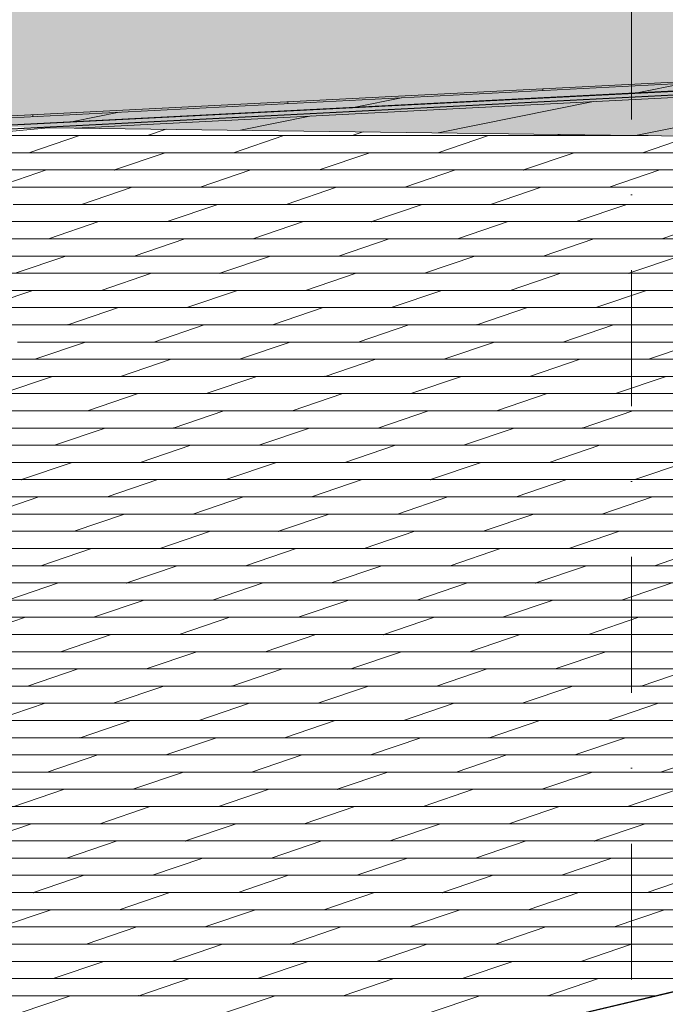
# Model space of a CAD drawing. Header units: millimetres. Extents: x -65 to 137875, y -1905 to 36930.
# Tile 41 of 151: x 28742 to 30251, y 22771 to 25073. Entities that reach past the tile are written whole.
import ezdxf
from ezdxf.enums import TextEntityAlignment as Align

# ---------------------------------------------------------------- set-up
doc = ezdxf.new("R2010")
doc.units = ezdxf.units.MM
doc.header["$MEASUREMENT"] = 0
doc.linetypes.add('Punkt katkend', pattern=[670.277762, 317.5, -176.388889, 0, -176.388874])
for name, color, linetype in [('00 2D joon.AR', 7, 'Continuous'), ('00 Teljed.AR', 7, 'Continuous'), ('1236 Katuslaed.AR', 7, 'Continuous'), ('1248 Vihmaveerennid.AR', 7, 'Continuous'), ('1263 Katusekate - plekk.AR', 7, 'Continuous')]:
    doc.layers.add(name, color=color, linetype=linetype)
doc.styles.add('GENERATED_STYLE_6', font='txt')

# ---------------------------------------------------------------- blocks, each defined once
blk = doc.blocks.new('Section Element_767_2', base_point=(-56954.2, 12361.4))
at = {"layer": '1236 Katuslaed.AR', "color": 7, "linetype": 'Continuous', "lineweight": 13}
blk.add_line((28570.6, 24810.1), (32679.4, 25020.5), dxfattribs=at)
blk = doc.blocks.new('Section Element_771_2', base_point=(-56954.2, 12361.4))
at = {"layer": '1236 Katuslaed.AR', "color": 7, "linetype": 'Continuous', "lineweight": 13}
for p, q in [((32679.2, 25028.8), (28570.4, 24818.5)), ((32679.4, 25020.8), (28570.6, 24810.5))]:
    blk.add_line(p, q, dxfattribs=at)
blk = doc.blocks.new('*X794', base_point=(-56954.2, 12361.4))
at = {"layer": '1263 Katusekate - plekk.AR', "color": 7, "linetype": 'Continuous', "lineweight": 13}
for p, q in [((28619.4, 24802.2), (29200, 24802.2)), ((28881.3, 24802.2), (28762.9, 24762)), ((29084.2, 24817), (29040.7, 24802.2)), ((29200, 24802.2), (30156.3, 24802.2)), ((29359.4, 24802.2), (29241.1, 24762)), ((29544.5, 24811), (29518.8, 24802.2)), ((29837.6, 24802.2), (29719.2, 24762)), ((30004.9, 24804.9), (29996.9, 24802.2)), ((30156.3, 24802.2), (30211.1, 24802.2)), ((30311.8, 24800.9), (30197.4, 24762)), ((28762.9, 24762), (28418.1, 24762)), ((28418.1, 24762), (28922.3, 24762)), ((29081.7, 24762), (28762.9, 24762)), ((28922.3, 24762), (29081.7, 24762)), ((29081.7, 24762), (28963.3, 24721.8)), ((29719.2, 24762), (29081.7, 24762)), ((29081.7, 24762), (29241.1, 24762)), ((29241.1, 24762), (29878.6, 24762)), ((29559.8, 24762), (29441.5, 24721.8)), ((30038, 24762), (29719.2, 24762)), ((29878.6, 24762), (30038, 24762)), ((30038, 24762), (29919.6, 24721.8)), ((30675.5, 24762), (30038, 24762)), ((30038, 24762), (30197.4, 24762)), ((30197.4, 24762), (30834.9, 24762)), ((28386.8, 24721.8), (28963.3, 24721.8)), ((28644.6, 24721.8), (28963.3, 24721.8)), ((28804, 24721.8), (28685.6, 24681.5)), ((28963.3, 24721.8), (29600.9, 24721.8)), ((28963.3, 24721.8), (29919.6, 24721.8)), ((29282.1, 24721.8), (29163.7, 24681.5)), ((29600.9, 24721.8), (29919.6, 24721.8)), ((29760.2, 24721.8), (29641.9, 24681.5)), ((29919.6, 24721.8), (30557.1, 24721.8)), ((29919.6, 24721.8), (30875.9, 24721.8)), ((30238.4, 24721.8), (30120, 24681.5)), ((28355.6, 24681.5), (28845, 24681.5)), ((28845, 24681.5), (29801.3, 24681.5)), ((29004.4, 24681.5), (28886, 24641.3)), ((29482.5, 24681.5), (29364.2, 24641.3)), ((29801.3, 24681.5), (30757.6, 24681.5)), ((29960.7, 24681.5), (29842.3, 24641.3)), ((29364.2, 24641.3), (28726.6, 24641.3)), ((28726.6, 24641.3), (28886, 24641.3)), ((28886, 24641.3), (29523.5, 24641.3)), ((29204.8, 24641.3), (29086.4, 24601.1)), ((29682.9, 24641.3), (29364.2, 24641.3)), ((29523.5, 24641.3), (29682.9, 24641.3)), ((29682.9, 24641.3), (29564.6, 24601.1)), ((30320.4, 24641.3), (29682.9, 24641.3)), ((29682.9, 24641.3), (29842.3, 24641.3)), ((29842.3, 24641.3), (30479.8, 24641.3)), ((30161.1, 24641.3), (30042.7, 24601.1)), ((28608.3, 24601.1), (29245.8, 24601.1)), ((28608.3, 24601.1), (29564.6, 24601.1)), ((28927, 24601.1), (28808.7, 24560.9)), ((29245.8, 24601.1), (29564.6, 24601.1)), ((29405.2, 24601.1), (29286.8, 24560.9)), ((29564.6, 24601.1), (30202.1, 24601.1)), ((29564.6, 24601.1), (30520.8, 24601.1)), ((29883.3, 24601.1), (29765, 24560.9)), ((30202.1, 24601.1), (30520.8, 24601.1)), ((30361.5, 24601.1), (30243.1, 24560.9)), ((28489.9, 24560.9), (29446.2, 24560.9)), ((29127.5, 24560.9), (29009.1, 24520.6)), ((29446.2, 24560.9), (30402.5, 24560.9)), ((29605.6, 24560.9), (29487.2, 24520.6)), ((30083.7, 24560.9), (29965.4, 24520.6)), ((29009.1, 24520.6), (28371.6, 24520.6)), ((28531, 24520.6), (29168.5, 24520.6)), ((28849.7, 24520.6), (28731.4, 24480.4)), ((29327.9, 24520.6), (29009.1, 24520.6)), ((29168.5, 24520.6), (29327.9, 24520.6)), ((29327.9, 24520.6), (29209.5, 24480.4)), ((29965.4, 24520.6), (29327.9, 24520.6)), ((29327.9, 24520.6), (29487.2, 24520.6)), ((29487.2, 24520.6), (30124.8, 24520.6)), ((29806, 24520.6), (29687.6, 24480.4)), ((30284.1, 24520.6), (29965.4, 24520.6)), ((30124.8, 24520.6), (30284.1, 24520.6)), ((30284.1, 24520.6), (30165.8, 24480.4)), ((28253.2, 24480.4), (28890.7, 24480.4)), ((28253.2, 24480.4), (29209.5, 24480.4)), ((28890.7, 24480.4), (29209.5, 24480.4)), ((29050.1, 24480.4), (28931.8, 24440.2)), ((29209.5, 24480.4), (29847, 24480.4)), ((29209.5, 24480.4), (30165.8, 24480.4)), ((29528.3, 24480.4), (29409.9, 24440.2)), ((29847, 24480.4), (30165.8, 24480.4)), ((30006.4, 24480.4), (29888.1, 24440.2)), ((30165.8, 24480.4), (30803.3, 24480.4)), ((30165.8, 24480.4), (31122.1, 24480.4)), ((28168.3, 24440.2), (29091.2, 24440.2)), ((28772.4, 24440.2), (28654, 24399.9)), ((29091.2, 24440.2), (30047.4, 24440.2)), ((29250.5, 24440.2), (29132.2, 24399.9)), ((29728.7, 24440.2), (29610.3, 24399.9)), ((30047.4, 24440.2), (31003.7, 24440.2)), ((30206.8, 24440.2), (30088.5, 24399.9)), ((28175.9, 24399.9), (28813.4, 24399.9)), ((28972.8, 24399.9), (28654, 24399.9)), ((28813.4, 24399.9), (28972.8, 24399.9)), ((28972.8, 24399.9), (28854.4, 24359.7)), ((29610.3, 24399.9), (28972.8, 24399.9)), ((28972.8, 24399.9), (29132.2, 24399.9)), ((29132.2, 24399.9), (29769.7, 24399.9)), ((29450.9, 24399.9), (29332.6, 24359.7)), ((29929.1, 24399.9), (29610.3, 24399.9)), ((29769.7, 24399.9), (29929.1, 24399.9)), ((29929.1, 24399.9), (29810.7, 24359.7)), ((30566.6, 24399.9), (29929.1, 24399.9)), ((29929.1, 24399.9), (30088.5, 24399.9)), ((30088.5, 24399.9), (30726, 24399.9)), ((28105.8, 24359.7), (28854.4, 24359.7)), ((28535.7, 24359.7), (28854.4, 24359.7)), ((28854.4, 24359.7), (29492, 24359.7)), ((28854.4, 24359.7), (29810.7, 24359.7)), ((29173.2, 24359.7), (29054.9, 24319.5)), ((29492, 24359.7), (29810.7, 24359.7)), ((29651.4, 24359.7), (29533, 24319.5)), ((29810.7, 24359.7), (30448.3, 24359.7)), ((29810.7, 24359.7), (30767, 24359.7)), ((30129.5, 24359.7), (30011.1, 24319.5)), ((28736.1, 24319.5), (29692.4, 24319.5)), ((28895.5, 24319.5), (28777.1, 24279.3)), ((29373.6, 24319.5), (29255.3, 24279.3)), ((29692.4, 24319.5), (30648.7, 24319.5)), ((29851.8, 24319.5), (29733.4, 24279.3)), ((30329.9, 24319.5), (30211.5, 24279.3)), ((29255.3, 24279.3), (28617.7, 24279.3)), ((28617.7, 24279.3), (28777.1, 24279.3)), ((28777.1, 24279.3), (29414.6, 24279.3)), ((29095.9, 24279.3), (28977.5, 24239)), ((29574, 24279.3), (29255.3, 24279.3)), ((29414.6, 24279.3), (29574, 24279.3)), ((29574, 24279.3), (29455.7, 24239)), ((30211.5, 24279.3), (29574, 24279.3)), ((29574, 24279.3), (29733.4, 24279.3)), ((29733.4, 24279.3), (30370.9, 24279.3)), ((30052.2, 24279.3), (29933.8, 24239)), ((30530.3, 24279.3), (30211.5, 24279.3)), ((28499.4, 24239), (29136.9, 24239)), ((28499.4, 24239), (29455.7, 24239)), ((28818.2, 24239), (28699.8, 24198.8)), ((29136.9, 24239), (29455.7, 24239)), ((29296.3, 24239), (29177.9, 24198.8)), ((29455.7, 24239), (30093.2, 24239)), ((29455.7, 24239), (30412, 24239)), ((29774.4, 24239), (29656.1, 24198.8)), ((30093.2, 24239), (30412, 24239)), ((30252.6, 24239), (30134.2, 24198.8)), ((28381, 24198.8), (29337.3, 24198.8)), ((29018.6, 24198.8), (28900.2, 24158.6)), ((29337.3, 24198.8), (30293.6, 24198.8)), ((29496.7, 24198.8), (29378.3, 24158.6)), ((29974.8, 24198.8), (29856.5, 24158.6)), ((28900.2, 24158.6), (28262.7, 24158.6)), ((28422.1, 24158.6), (29059.6, 24158.6)), ((29219, 24158.6), (28900.2, 24158.6)), ((29059.6, 24158.6), (29219, 24158.6)), ((29219, 24158.6), (29100.6, 24118.4)), ((29856.5, 24158.6), (29219, 24158.6)), ((29219, 24158.6), (29378.3, 24158.6)), ((29378.3, 24158.6), (30015.9, 24158.6)), ((29697.1, 24158.6), (29578.8, 24118.4)), ((30175.3, 24158.6), (29856.5, 24158.6)), ((30015.9, 24158.6), (30175.3, 24158.6)), ((30175.3, 24158.6), (30056.9, 24118.4)), ((30812.8, 24158.6), (30175.3, 24158.6)), ((30175.3, 24158.6), (30334.6, 24158.6)), ((28144.3, 24118.4), (28781.9, 24118.4)), ((28144.3, 24118.4), (29100.6, 24118.4)), ((28781.9, 24118.4), (29100.6, 24118.4)), ((28941.2, 24118.4), (28822.9, 24078.1)), ((29100.6, 24118.4), (29738.1, 24118.4)), ((29100.6, 24118.4), (30056.9, 24118.4)), ((29419.4, 24118.4), (29301, 24078.1)), ((29738.1, 24118.4), (30056.9, 24118.4)), ((29897.5, 24118.4), (29779.2, 24078.1)), ((30056.9, 24118.4), (30694.4, 24118.4)), ((30056.9, 24118.4), (31013.2, 24118.4)), ((28026, 24078.1), (28982.3, 24078.1)), ((28982.3, 24078.1), (29938.5, 24078.1)), ((29141.6, 24078.1), (29023.3, 24037.9)), ((29619.8, 24078.1), (29501.4, 24037.9)), ((29938.5, 24078.1), (30894.8, 24078.1)), ((30097.9, 24078.1), (29979.6, 24037.9)), ((28863.9, 24037.9), (28545.1, 24037.9)), ((28704.5, 24037.9), (28863.9, 24037.9)), ((28863.9, 24037.9), (28745.6, 23997.7)), ((29501.4, 24037.9), (28863.9, 24037.9)), ((28863.9, 24037.9), (29023.3, 24037.9)), ((29023.3, 24037.9), (29660.8, 24037.9)), ((29342.1, 24037.9), (29223.7, 23997.7)), ((29820.2, 24037.9), (29501.4, 24037.9)), ((29660.8, 24037.9), (29820.2, 24037.9)), ((29820.2, 24037.9), (29701.8, 23997.7)), ((30457.7, 24037.9), (29820.2, 24037.9)), ((29820.2, 24037.9), (29979.6, 24037.9)), ((29979.6, 24037.9), (30617.1, 24037.9)), ((30298.3, 24037.9), (30180, 23997.7)), ((27824.8, 23997.7), (28745.6, 23997.7)), ((28426.8, 23997.7), (28745.6, 23997.7)), ((28745.6, 23997.7), (29383.1, 23997.7)), ((28745.6, 23997.7), (29701.8, 23997.7)), ((29064.3, 23997.7), (28946, 23957.5)), ((29383.1, 23997.7), (29701.8, 23997.7)), ((29542.5, 23997.7), (29424.1, 23957.5)), ((29701.8, 23997.7), (30339.4, 23997.7)), ((29701.8, 23997.7), (30658.1, 23997.7)), ((30020.6, 23997.7), (29902.2, 23957.5)), ((28627.2, 23957.5), (29583.5, 23957.5)), ((28786.6, 23957.5), (28668.2, 23917.2)), ((29264.7, 23957.5), (29146.4, 23917.2)), ((29583.5, 23957.5), (30539.8, 23957.5)), ((29742.9, 23957.5), (29624.5, 23917.2)), ((30221, 23957.5), (30102.7, 23917.2)), ((29146.4, 23917.2), (28508.9, 23917.2)), ((28668.2, 23917.2), (29305.8, 23917.2)), ((28987, 23917.2), (28868.6, 23877)), ((29465.1, 23917.2), (29146.4, 23917.2)), ((29305.8, 23917.2), (29465.1, 23917.2)), ((29465.1, 23917.2), (29346.8, 23877)), ((30102.7, 23917.2), (29465.1, 23917.2)), ((29465.1, 23917.2), (29624.5, 23917.2)), ((29624.5, 23917.2), (30262, 23917.2)), ((29943.3, 23917.2), (29824.9, 23877)), ((30421.4, 23917.2), (30102.7, 23917.2)), ((28390.5, 23877), (29028, 23877)), ((28390.5, 23877), (29346.8, 23877)), ((29028, 23877), (29346.8, 23877)), ((29187.4, 23877), (29069, 23836.8)), ((29346.8, 23877), (29984.3, 23877)), ((29346.8, 23877), (30303.1, 23877)), ((29665.5, 23877), (29547.2, 23836.8)), ((29984.3, 23877), (30303.1, 23877)), ((30143.7, 23877), (30025.3, 23836.8)), ((28272.1, 23836.8), (29228.4, 23836.8)), ((28909.7, 23836.8), (28791.3, 23796.5)), ((29228.4, 23836.8), (30184.7, 23836.8)), ((29387.8, 23836.8), (29269.5, 23796.5)), ((29866, 23836.8), (29747.6, 23796.5)), ((30184.7, 23836.8), (31141, 23836.8)), ((30344.1, 23836.8), (30225.7, 23796.5)), ((28791.3, 23796.5), (28153.8, 23796.5)), ((28313.2, 23796.5), (28950.7, 23796.5)), ((29110.1, 23796.5), (28791.3, 23796.5)), ((28950.7, 23796.5), (29110.1, 23796.5)), ((29110.1, 23796.5), (28991.7, 23756.3)), ((29747.6, 23796.5), (29110.1, 23796.5)), ((29110.1, 23796.5), (29269.5, 23796.5)), ((29269.5, 23796.5), (29907, 23796.5)), ((29588.2, 23796.5), (29469.9, 23756.3)), ((30066.4, 23796.5), (29747.6, 23796.5)), ((29907, 23796.5), (30066.4, 23796.5)), ((30066.4, 23796.5), (29948, 23756.3)), ((30703.9, 23796.5), (30066.4, 23796.5)), ((30066.4, 23796.5), (30225.7, 23796.5)), ((30225.7, 23796.5), (30863.3, 23796.5)), ((28035.4, 23756.3), (28991.7, 23756.3)), ((28673, 23756.3), (28991.7, 23756.3)), ((28832.3, 23756.3), (28714, 23716.1)), ((28991.7, 23756.3), (29629.2, 23756.3)), ((28991.7, 23756.3), (29948, 23756.3)), ((29310.5, 23756.3), (29192.1, 23716.1)), ((29629.2, 23756.3), (29948, 23756.3)), ((29788.6, 23756.3), (29670.3, 23716.1)), ((29948, 23756.3), (30585.5, 23756.3)), ((29948, 23756.3), (30904.3, 23756.3)), ((30266.8, 23756.3), (30148.4, 23716.1)), ((27917.1, 23716.1), (28873.4, 23716.1)), ((28873.4, 23716.1), (29829.7, 23716.1)), ((29032.8, 23716.1), (28914.4, 23675.9)), ((29510.9, 23716.1), (29392.5, 23675.9)), ((29829.7, 23716.1), (30785.9, 23716.1)), ((29989, 23716.1), (29870.7, 23675.9)), ((28755, 23675.9), (28436.3, 23675.9)), ((28595.6, 23675.9), (28755, 23675.9)), ((28755, 23675.9), (28636.7, 23635.6)), ((29392.5, 23675.9), (28755, 23675.9)), ((28755, 23675.9), (28914.4, 23675.9)), ((28914.4, 23675.9), (29551.9, 23675.9)), ((29233.2, 23675.9), (29114.8, 23635.6)), ((29711.3, 23675.9), (29392.5, 23675.9)), ((29551.9, 23675.9), (29711.3, 23675.9)), ((29711.3, 23675.9), (29592.9, 23635.6)), ((30348.8, 23675.9), (29711.3, 23675.9)), ((29711.3, 23675.9), (29870.7, 23675.9)), ((29870.7, 23675.9), (30508.2, 23675.9)), ((30189.4, 23675.9), (30071.1, 23635.6)), ((28636.7, 23635.6), (29274.2, 23635.6)), ((28636.7, 23635.6), (29592.9, 23635.6)), ((28955.4, 23635.6), (28837.1, 23595.4)), ((29274.2, 23635.6), (29592.9, 23635.6)), ((29433.6, 23635.6), (29315.2, 23595.4)), ((29592.9, 23635.6), (30230.5, 23635.6)), ((29592.9, 23635.6), (30549.2, 23635.6)), ((29911.7, 23635.6), (29793.4, 23595.4)), ((30230.5, 23635.6), (30549.2, 23635.6)), ((28518.3, 23595.4), (29474.6, 23595.4)), ((29155.8, 23595.4), (29037.5, 23555.2)), ((29474.6, 23595.4), (30430.9, 23595.4)), ((29634, 23595.4), (29515.6, 23555.2)), ((30112.1, 23595.4), (29993.8, 23555.2)), ((29037.5, 23555.2), (28400, 23555.2)), ((28559.3, 23555.2), (29196.9, 23555.2)), ((28878.1, 23555.2), (28759.7, 23515)), ((29356.2, 23555.2), (29037.5, 23555.2)), ((29196.9, 23555.2), (29356.2, 23555.2)), ((29356.2, 23555.2), (29237.9, 23515)), ((29993.8, 23555.2), (29356.2, 23555.2)), ((29356.2, 23555.2), (29515.6, 23555.2)), ((29515.6, 23555.2), (30153.1, 23555.2)), ((29834.4, 23555.2), (29716, 23515)), ((30312.5, 23555.2), (29993.8, 23555.2)), ((30153.1, 23555.2), (30312.5, 23555.2)), ((30312.5, 23555.2), (30194.2, 23515)), ((28281.6, 23515), (28919.1, 23515)), ((28281.6, 23515), (29237.9, 23515)), ((28919.1, 23515), (29237.9, 23515)), ((29078.5, 23515), (28960.2, 23474.7)), ((29237.9, 23515), (29875.4, 23515)), ((29237.9, 23515), (30194.2, 23515)), ((29556.7, 23515), (29438.3, 23474.7)), ((29875.4, 23515), (30194.2, 23515)), ((30034.8, 23515), (29916.4, 23474.7)), ((30194.2, 23515), (30831.7, 23515)), ((30194.2, 23515), (31150.5, 23515)), ((28163.3, 23474.7), (29119.5, 23474.7)), ((28800.8, 23474.7), (28682.4, 23434.5)), ((29119.5, 23474.7), (30075.8, 23474.7)), ((29278.9, 23474.7), (29160.6, 23434.5)), ((29757.1, 23474.7), (29638.7, 23434.5)), ((30075.8, 23474.7), (31032.1, 23474.7)), ((30235.2, 23474.7), (30116.8, 23434.5)), ((28204.3, 23434.5), (28841.8, 23434.5)), ((29001.2, 23434.5), (28682.4, 23434.5)), ((28841.8, 23434.5), (29001.2, 23434.5)), ((29001.2, 23434.5), (28882.8, 23394.3)), ((29638.7, 23434.5), (29001.2, 23434.5)), ((29001.2, 23434.5), (29160.6, 23434.5)), ((29160.6, 23434.5), (29798.1, 23434.5)), ((29479.3, 23434.5), (29361, 23394.3)), ((29957.5, 23434.5), (29638.7, 23434.5)), ((29798.1, 23434.5), (29957.5, 23434.5)), ((29957.5, 23434.5), (29839.1, 23394.3)), ((30595, 23434.5), (29957.5, 23434.5)), ((29957.5, 23434.5), (30116.8, 23434.5)), ((30116.8, 23434.5), (30754.4, 23434.5)), ((27926.6, 23394.3), (28882.8, 23394.3)), ((28564.1, 23394.3), (28882.8, 23394.3)), ((28882.8, 23394.3), (29520.4, 23394.3)), ((28882.8, 23394.3), (29839.1, 23394.3)), ((29201.6, 23394.3), (29083.2, 23354)), ((29520.4, 23394.3), (29839.1, 23394.3)), ((29679.7, 23394.3), (29561.4, 23354)), ((29839.1, 23394.3), (30476.6, 23394.3)), ((29839.1, 23394.3), (30795.4, 23394.3)), ((30157.9, 23394.3), (30039.5, 23354)), ((27808.2, 23354), (28764.5, 23354)), ((28764.5, 23354), (29720.8, 23354)), ((28923.9, 23354), (28805.5, 23313.8)), ((29402, 23354), (29283.6, 23313.8)), ((29720.8, 23354), (30677, 23354)), ((29880.1, 23354), (29761.8, 23313.8)), ((30358.3, 23354), (30239.9, 23313.8)), ((29283.6, 23313.8), (28646.1, 23313.8)), ((28646.1, 23313.8), (28805.5, 23313.8)), ((28805.5, 23313.8), (29443, 23313.8)), ((29124.3, 23313.8), (29005.9, 23273.6)), ((29602.4, 23313.8), (29283.6, 23313.8)), ((29443, 23313.8), (29602.4, 23313.8)), ((29602.4, 23313.8), (29484.1, 23273.6)), ((30239.9, 23313.8), (29602.4, 23313.8)), ((29602.4, 23313.8), (29761.8, 23313.8)), ((29761.8, 23313.8), (30399.3, 23313.8)), ((30080.5, 23313.8), (29962.2, 23273.6)), ((30558.7, 23313.8), (30239.9, 23313.8)), ((28527.8, 23273.6), (29165.3, 23273.6)), ((28527.8, 23273.6), (29484.1, 23273.6)), ((28846.5, 23273.6), (28728.2, 23233.4)), ((29165.3, 23273.6), (29484.1, 23273.6)), ((29324.7, 23273.6), (29206.3, 23233.4)), ((29484.1, 23273.6), (30121.6, 23273.6)), ((29484.1, 23273.6), (30440.3, 23273.6)), ((29802.8, 23273.6), (29684.5, 23233.4)), ((30121.6, 23273.6), (30440.3, 23273.6)), ((30281, 23273.6), (30162.6, 23233.4)), ((28409.4, 23233.4), (29365.7, 23233.4)), ((29046.9, 23233.4), (28928.6, 23193.1)), ((29365.7, 23233.4), (30322, 23233.4)), ((29525.1, 23233.4), (29406.7, 23193.1)), ((30003.2, 23233.4), (29884.9, 23193.1)), ((28928.6, 23193.1), (28291.1, 23193.1)), ((28450.4, 23193.1), (29088, 23193.1)), ((28769.2, 23193.1), (28650.9, 23152.9)), ((29247.4, 23193.1), (28928.6, 23193.1)), ((29088, 23193.1), (29247.4, 23193.1)), ((29247.4, 23193.1), (29129, 23152.9)), ((29884.9, 23193.1), (29247.4, 23193.1)), ((29247.4, 23193.1), (29406.7, 23193.1)), ((29406.7, 23193.1), (30044.3, 23193.1)), ((29725.5, 23193.1), (29607.1, 23152.9)), ((30203.6, 23193.1), (29884.9, 23193.1)), ((30044.3, 23193.1), (30203.6, 23193.1)), ((30203.6, 23193.1), (30085.3, 23152.9)), ((30841.2, 23193.1), (30203.6, 23193.1)), ((30203.6, 23193.1), (30363, 23193.1)), ((28172.7, 23152.9), (28810.2, 23152.9)), ((28172.7, 23152.9), (29129, 23152.9)), ((28810.2, 23152.9), (29129, 23152.9)), ((28969.6, 23152.9), (28851.3, 23112.7)), ((29129, 23152.9), (29766.5, 23152.9)), ((29129, 23152.9), (30085.3, 23152.9)), ((29447.8, 23152.9), (29329.4, 23112.7)), ((29766.5, 23152.9), (30085.3, 23152.9)), ((29925.9, 23152.9), (29807.5, 23112.7)), ((30085.3, 23152.9), (30722.8, 23152.9)), ((30085.3, 23152.9), (31041.6, 23152.9)), ((28054.4, 23112.7), (29010.6, 23112.7)), ((29010.6, 23112.7), (29966.9, 23112.7)), ((29170, 23112.7), (29051.7, 23072.5)), ((29648.2, 23112.7), (29529.8, 23072.5)), ((29966.9, 23112.7), (30923.2, 23112.7)), ((30126.3, 23112.7), (30008, 23072.5)), ((28892.3, 23072.5), (28573.5, 23072.5)), ((28732.9, 23072.5), (28892.3, 23072.5)), ((28892.3, 23072.5), (28773.9, 23032.2)), ((29529.8, 23072.5), (28892.3, 23072.5)), ((28892.3, 23072.5), (29051.7, 23072.5)), ((29051.7, 23072.5), (29689.2, 23072.5)), ((29370.4, 23072.5), (29252.1, 23032.2)), ((29848.6, 23072.5), (29529.8, 23072.5)), ((29689.2, 23072.5), (29848.6, 23072.5)), ((29848.6, 23072.5), (29730.2, 23032.2)), ((30486.1, 23072.5), (29848.6, 23072.5)), ((29848.6, 23072.5), (30008, 23072.5)), ((30008, 23072.5), (30645.5, 23072.5)), ((30326.7, 23072.5), (30208.4, 23032.2)), ((27817.7, 23032.2), (28773.9, 23032.2)), ((28455.2, 23032.2), (28773.9, 23032.2)), ((28773.9, 23032.2), (29411.5, 23032.2)), ((28773.9, 23032.2), (29730.2, 23032.2)), ((29092.7, 23032.2), (28974.3, 22992)), ((29411.5, 23032.2), (29730.2, 23032.2)), ((29570.8, 23032.2), (29452.5, 22992)), ((29730.2, 23032.2), (30367.7, 23032.2)), ((29730.2, 23032.2), (30686.5, 23032.2)), ((30049, 23032.2), (29930.6, 22992)), ((28655.6, 22992), (29611.9, 22992)), ((28815, 22992), (28696.6, 22951.8)), ((29293.1, 22992), (29174.8, 22951.8)), ((29611.9, 22992), (30568.2, 22992)), ((29771.3, 22992), (29652.9, 22951.8)), ((30249.4, 22992), (30131, 22951.8)), ((29174.8, 22951.8), (28537.2, 22951.8)), ((28696.6, 22951.8), (29334.1, 22951.8)), ((29015.4, 22951.8), (28897, 22911.6)), ((29493.5, 22951.8), (29174.8, 22951.8)), ((29334.1, 22951.8), (29493.5, 22951.8)), ((29493.5, 22951.8), (29375.2, 22911.6)), ((30131, 22951.8), (29493.5, 22951.8)), ((29493.5, 22951.8), (29652.9, 22951.8)), ((29652.9, 22951.8), (30290.4, 22951.8)), ((29971.7, 22951.8), (29853.3, 22911.6)), ((30449.8, 22951.8), (30131, 22951.8)), ((28418.9, 22911.6), (29056.4, 22911.6)), ((28418.9, 22911.6), (29375.2, 22911.6)), ((29056.4, 22911.6), (29375.2, 22911.6)), ((29215.8, 22911.6), (29097.4, 22871.3)), ((29375.2, 22911.6), (30012.7, 22911.6)), ((29375.2, 22911.6), (30331.4, 22911.6)), ((29693.9, 22911.6), (29575.6, 22871.3)), ((30012.7, 22911.6), (30331.4, 22911.6)), ((30172.1, 22911.6), (30053.7, 22871.3)), ((28300.5, 22871.3), (29256.8, 22871.3)), ((28938.1, 22871.3), (28819.7, 22831.1)), ((29256.8, 22871.3), (30213.1, 22871.3)), ((29416.2, 22871.3), (29297.8, 22831.1)), ((29894.3, 22871.3), (29776, 22831.1)), ((30213.1, 22871.3), (30567.5, 22871.3)), ((28819.7, 22831.1), (28182.2, 22831.1)), ((28341.6, 22831.1), (28979.1, 22831.1)), ((29138.5, 22831.1), (28819.7, 22831.1)), ((28979.1, 22831.1), (29138.5, 22831.1)), ((29138.5, 22831.1), (29020.1, 22790.9)), ((29776, 22831.1), (29138.5, 22831.1)), ((29138.5, 22831.1), (29297.8, 22831.1)), ((29297.8, 22831.1), (29935.4, 22831.1)), ((29616.6, 22831.1), (29498.2, 22790.9)), ((30094.7, 22831.1), (29776, 22831.1)), ((29935.4, 22831.1), (30094.7, 22831.1)), ((30094.7, 22831.1), (29976.4, 22790.9)), ((30397.5, 22831.1), (30094.7, 22831.1)), ((30094.7, 22831.1), (30254.1, 22831.1)), ((28063.8, 22790.9), (29020.1, 22790.9)), ((28701.3, 22790.9), (29020.1, 22790.9)), ((28860.7, 22790.9), (28742.4, 22750.6)), ((29020.1, 22790.9), (29657.6, 22790.9)), ((29020.1, 22790.9), (29976.4, 22790.9)), ((29338.9, 22790.9), (29220.5, 22750.6)), ((29657.6, 22790.9), (29976.4, 22790.9)), ((29817, 22790.9), (29698.7, 22750.6)), ((29976.4, 22790.9), (30227.5, 22790.9)), ((29976.4, 22790.9), (30227.5, 22790.9))]:
    blk.add_line(p, q, dxfattribs=at)
for p in [(28963.3, 24721.8), (28963.3, 24721.8), (28963.3, 24721.8), (28963.3, 24721.8), (29919.6, 24721.8), (29919.6, 24721.8), (29919.6, 24721.8), (29919.6, 24721.8), (29564.6, 24601.1), (29564.6, 24601.1), (29564.6, 24601.1), (29564.6, 24601.1), (29209.5, 24480.4), (29209.5, 24480.4), (29209.5, 24480.4), (29209.5, 24480.4), (30165.8, 24480.4), (30165.8, 24480.4), (30165.8, 24480.4), (30165.8, 24480.4), (28854.4, 24359.7), (28854.4, 24359.7), (28854.4, 24359.7), (28854.4, 24359.7), (29810.7, 24359.7), (29810.7, 24359.7), (29810.7, 24359.7), (29810.7, 24359.7), (29455.7, 24239), (29455.7, 24239), (29455.7, 24239), (29455.7, 24239), (29100.6, 24118.4), (29100.6, 24118.4), (29100.6, 24118.4), (29100.6, 24118.4), (30056.9, 24118.4), (30056.9, 24118.4), (30056.9, 24118.4), (30056.9, 24118.4), (28745.6, 23997.7), (28745.6, 23997.7), (28745.6, 23997.7), (28745.6, 23997.7), (29701.8, 23997.7), (29701.8, 23997.7), (29701.8, 23997.7), (29701.8, 23997.7), (29346.8, 23877), (29346.8, 23877), (29346.8, 23877), (29346.8, 23877), (28991.7, 23756.3), (28991.7, 23756.3), (28991.7, 23756.3), (28991.7, 23756.3), (29948, 23756.3), (29948, 23756.3), (29948, 23756.3), (29948, 23756.3), (29592.9, 23635.6), (29592.9, 23635.6), (29592.9, 23635.6), (29592.9, 23635.6), (29237.9, 23515), (29237.9, 23515), (29237.9, 23515), (29237.9, 23515), (30194.2, 23515), (30194.2, 23515), (30194.2, 23515), (30194.2, 23515), (28882.8, 23394.3), (28882.8, 23394.3), (28882.8, 23394.3), (28882.8, 23394.3), (29839.1, 23394.3), (29839.1, 23394.3), (29839.1, 23394.3), (29839.1, 23394.3), (29484.1, 23273.6), (29484.1, 23273.6), (29484.1, 23273.6), (29484.1, 23273.6), (29129, 23152.9), (29129, 23152.9), (29129, 23152.9), (29129, 23152.9), (30085.3, 23152.9), (30085.3, 23152.9), (30085.3, 23152.9), (30085.3, 23152.9), (28773.9, 23032.2), (28773.9, 23032.2), (28773.9, 23032.2), (28773.9, 23032.2), (29730.2, 23032.2), (29730.2, 23032.2), (29730.2, 23032.2), (29730.2, 23032.2), (29375.2, 22911.6), (29375.2, 22911.6), (29375.2, 22911.6), (29375.2, 22911.6), (29020.1, 22790.9), (29020.1, 22790.9), (29020.1, 22790.9), (29020.1, 22790.9), (29976.4, 22790.9), (29976.4, 22790.9), (29976.4, 22790.9), (29976.4, 22790.9)]:
    blk.add_point(p, dxfattribs=at)
blk = doc.blocks.new('Section Element_774_2', base_point=(-56954.2, 12361.4))
at = {"layer": '1263 Katusekate - plekk.AR', "color": 7, "linetype": 'Continuous', "lineweight": 13}
for p, q in [((28809, 24820.6), (28435.4, 24784.4)), ((37896.2, 24701.4), (28809, 24820.6)), ((26136.9, 21823.2), (37643.2, 24545.2))]:
    blk.add_line(p, q, dxfattribs=at)
at = {"layer": '1263 Katusekate - plekk.AR', "lineweight": 0}
blk.add_blockref('*X794', (-56954.2, 12361.4), dxfattribs=at)
blk = doc.blocks.new('Section Element_775_2', base_point=(-56954.2, 12361.4))
at = {"layer": '1263 Katusekate - plekk.AR', "linetype": 'Continuous', "lineweight": 0, "true_color": 0x000000}
h = blk.add_hatch(dxfattribs=at)
h.set_pattern_fill('Valtsplekk_1_0002', color=178, style=0, pattern_type=2)
h.set_pattern_definition([(11.3689, (27691.69, 24697.27), (491.7005, 0.0002), [])])
h.paths.add_polyline_path([(28871.7, 24819.8), (37800.8, 24702.6), (37896.2, 24701.4), (37896.2, 24701.5), (37895.8, 24708.9), (37889.8, 24801.2), (43008.9, 25543.3)])
h = blk.add_hatch(dxfattribs=at)
h.set_pattern_fill('Valtsplekk_1_0002', color=178, style=0, pattern_type=2)
h.set_pattern_definition([(11.369, (27691.69, 24697.27), (-491.7005, 0), [])])
h.paths.add_polyline_path([(32678.7, 25046.2), (28380.6, 24826.2), (28570.3, 24823.8), (28570.3, 24819.7), (32679.1, 25029.9)])
at = {"layer": '1263 Katusekate - plekk.AR', "color": 7, "linetype": 'Continuous', "lineweight": 13}
for p, q in [((43008.9, 25543.3), (28871.7, 24819.8)), ((32678.7, 25046.2), (28380.6, 24826.2)), ((32679.1, 25029.9), (28570.3, 24819.7)), ((32679.2, 25028.9), (28570.3, 24818.6))]:
    blk.add_line(p, q, dxfattribs=at)
blk = doc.blocks.new('*X815', base_point=(-56954.2, 12361.4))
at = {"layer": '1263 Katusekate - plekk.AR', "color": 7, "linetype": 'Continuous', "lineweight": 13}
for p, q in [((29964.3, 24911.8), (29964.3, 24907.3)), ((29368.1, 24881.3), (29368.1, 24876.8)), ((28772, 24850.8), (28772, 24846.3))]:
    blk.add_line(p, q, dxfattribs=at)
blk = doc.blocks.new('Section Element_778_2', base_point=(-56954.2, 12361.4))
at = {"layer": '1263 Katusekate - plekk.AR', "color": 7, "linetype": 'Continuous', "lineweight": 13}
blk.add_line((28316.9, 24827.5), (32678.6, 25050.7), dxfattribs=at)
at = {"layer": '1263 Katusekate - plekk.AR', "lineweight": 0}
blk.add_blockref('*X815', (-56954.2, 12361.4), dxfattribs=at)
blk = doc.blocks.new('Section Element_783_2', base_point=(-56954.2, 12361.4))
at = {"layer": '1248 Vihmaveerennid.AR', "color": 7, "linetype": 'Continuous', "lineweight": 13}
for p, q in [((37662, 24549.5), (26029.9, 21796.8)), ((37662.6, 24549.4), (26030.5, 21796.7))]:
    blk.add_line(p, q, dxfattribs=at)
blk = doc.blocks.new('Section Element_794_2', base_point=(-56954.2, 12361.4))
at = {"layer": '1248 Vihmaveerennid.AR', "color": 7, "linetype": 'Continuous', "lineweight": 13}
for p, q in [((28286.4, 24794.9), (32663.7, 25019)), ((28286.6, 24795), (32663.9, 25019.1))]:
    blk.add_line(p, q, dxfattribs=at)
blk = doc.blocks.new('Standard grid marker[9]_2', base_point=(30172.2, 32361.4))
at = {"layer": '00 Teljed.AR', "color": 252, "linetype": 'Punkt katkend', "lineweight": 13, "true_color": 0x8c8d8c}
blk.add_line((30172.2, 31861.4), (30172.2, 7361.4), dxfattribs=at)
at = {"layer": '00 Teljed.AR', "color": 252, "lineweight": 13, "true_color": 0x8c8d8c, "style": 'GENERATED_STYLE_6'}
for tag, p in [('AC_MarkerText_1_0', (30172.2, 32661.4)), ('AC_MarkerText_1_1', (30172.2, 6761.4))]:
    blk.add_attdef(tag, text='', height=200, rotation=360, dxfattribs=at).set_placement(p, align=Align.TOP_CENTER)

msp = doc.modelspace()

# ---------------------------------------------------------------- hatches: boundary and pattern name
at = {"layer": '00 2D joon.AR', "linetype": 'Continuous', "lineweight": 0, "true_color": 0xb1b1b1}
msp.add_hatch(color=253, dxfattribs=at).paths.add_polyline_path([(15546.9, 36930.1), (49668.9, 36930.1), (50476.9, 36930.1), (84736.4, 36930.1), (84901.5, 26037.7), (84922.3, 24666), (84901.5, 24672.5), (84901.5, 12452.1), (84358.5, 12452.1), (84358.5, 11357.1), (83274.2, 11357.1), (83273.3, 11423.1), (83145.4, 11423.5), (83137, 11429.1), (83132.7, 11432.8), (83129.2, 11437), (83126.4, 11441.8), (83124.5, 11447.1), (83123.5, 11452.5), (83123.6, 11455.3), (83123.6, 12991.5), (83119.9, 13014.2), (83112.8, 13034.5), (83101, 13055.9), (83086.4, 13073.7), (83068.9, 13088.6), (83049.1, 13100.3), (83027.6, 13108.4), (83009.8, 13111.7), (83001.2, 13114.8), (82993.5, 13119.3), (82986.8, 13124.9), (82980.8, 13132), (82976.3, 13140), (82973.2, 13148.2), (82971.7, 13157.1), (82971.7, 24173), (83503.5, 24173), (83503.5, 25325.2), (82807.1, 25325.2), (76241, 27371.5), (75436.6, 27372.9), (75436.6, 34152.6), (50471.3, 34152.6), (50455, 26156.4), (50400.3, 26145.9), (50400.6, 26048.9), (50379.9, 26027.6), (50379.4, 26024.1), (50381.1, 26021.2), (50384.2, 26020), (50436.2, 26020), (50436.2, 25992.7), (50497.5, 25992.7), (50497.5, 25886.6), (50689.3, 25886.9), (50688.8, 25812.6), (50805.5, 25812.6), (50805.5, 25781.2), (50886.1, 25781.2), (50885.1, 25506.3), (50805.4, 25506.3), (50805.7, 25378.1), (50714.6, 25377.3), (50714.6, 24821.9), (50735.6, 24811.6), (50769.5, 24807.2), (50802.4, 24803.6), (50802.4, 22846.3), (50712.6, 22846.3), (50713.6, 22079.8), (50787.8, 22079.8), (50787.4, 19213.4), (50712.6, 19213.4), (50712.2, 18437.5), (50795.9, 18437.5), (50795.9, 15549), (50712.6, 15549), (50713, 14770.6), (50793.6, 14770.6), (50793.6, 13694.2), (50712.6, 13693.5), (50711.8, 13231.4), (50646.8, 13231.8), (50647, 12981.4), (49384.2, 12981.4), (49384.2, 22991.4), (49244, 22991.4), (49244, 12981.4), (46285.1, 12981.4), (46285.1, 22991.4), (46145.1, 22991.4), (46145.1, 12981.4), (43186.2, 12981.4), (43186.2, 22991.4), (43046.2, 22991.4), (43046.2, 12981.4), (40087.7, 12981.4), (40087.7, 20303.3), (40568.1, 20430.4), (40568.1, 20740.8), (40087.7, 21452.9), (40087.7, 22991.4), (39947.3, 22991.4), (39947.3, 21660.9), (39000.3, 23064.7), (39031.3, 23071.4), (39176.7, 23011.9), (39230.5, 22932.1), (39233.7, 22929.4), (39237.8, 22930.1), (39240, 22933.8), (39248.7, 23018.9), (38189.9, 24588.5), (37974.6, 24677.9), (37955.9, 24673.8), (37896.2, 24702.1), (28316.9, 24827.5), (26583.7, 22551.7), (26496.4, 22543.1), (26496.7, 22442.6), (26498.3, 22443.6), (25542, 21234.2), (25454.7, 21225.5), (25455, 21125), (25456.3, 21125.7), (23979.5, 19257.8), (23892.1, 19249.1), (23892.4, 19148.7), (23893.9, 19149.5), (21675.7, 16344.9), (21675.7, 15966.8), (23803.3, 15966.4), (23803.3, 12341.4), (23562.2, 12341.4), (22507.1, 11821.4), (15546.9, 11820.8)])

# ---------------------------------------------------------------- block references
at = {"layer": '00 Teljed.AR', "color": 7, "linetype": 'Continuous', "lineweight": 13}
msp.add_blockref('Standard grid marker[9]_2', (30172.2, 32361.4), dxfattribs=at)
at = {"layer": '1236 Katuslaed.AR', "lineweight": 0}
for name in ['Section Element_771_2', 'Section Element_767_2']:
    msp.add_blockref(name, (-56954.2, 12361.4), dxfattribs=at)
at = {"layer": '1248 Vihmaveerennid.AR', "lineweight": 0}
for name in ['Section Element_794_2', 'Section Element_783_2']:
    msp.add_blockref(name, (-56954.2, 12361.4), dxfattribs=at)
at = {"layer": '1263 Katusekate - plekk.AR', "lineweight": 0}
for name in ['Section Element_775_2', 'Section Element_778_2', 'Section Element_774_2']:
    msp.add_blockref(name, (-56954.2, 12361.4), dxfattribs=at)

doc.saveas('drawing.dxf')
